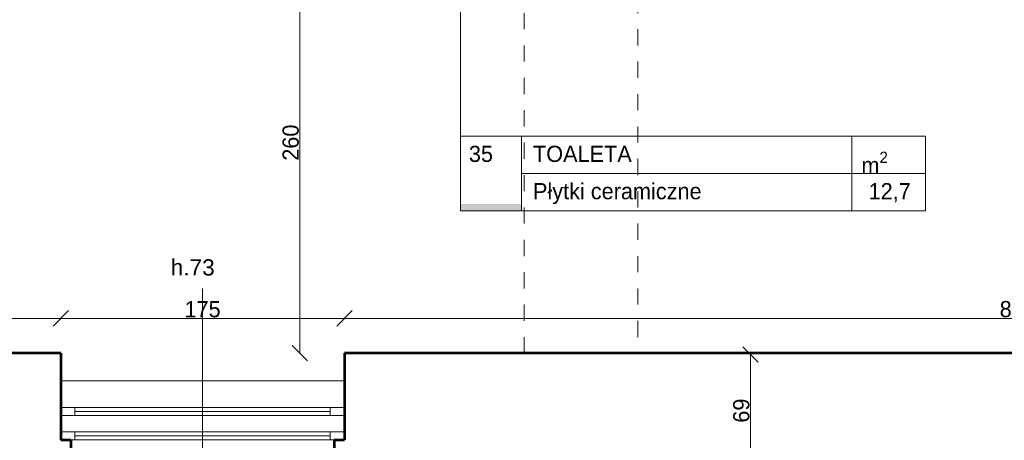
# Model space of a CAD drawing. Header units: inches. Extents: x -21887 to 84279, y -131485 to 67836.
# Tile 172 of 256: x -9333 to -3257, y 32893 to 35490. Entities that reach past the tile are written whole.
import ezdxf

# ---------------------------------------------------------------- set-up
doc = ezdxf.new("R2010")
doc.units = ezdxf.units.IN
doc.header["$MEASUREMENT"] = 0
doc.linetypes.add('Dashed copy', pattern=[200, 100, -100])
doc.layers.get('0').update_dxf_attribs({"lineweight": 13})
doc.layers.get('Defpoints').update_dxf_attribs({"lineweight": 13})
for name, color, linetype, lineweight in [('AI_MURY', 7, 'Continuous', 53), ('Dimensioning', 7, 'Continuous', 13), ('DRZWI', 7, 'Continuous', 13), ('OPISY TABELKI', 7, 'Continuous', 13), ('PODCIAGI', 7, 'Continuous', 13)]:
    doc.layers.add(name, color=color, linetype=linetype, lineweight=lineweight)
doc.styles.add('GENERATED_STYLE_7', font='txt')
doc.styles.add('GENERATED_STYLE_8', font='txt')
doc.styles.add('GENERATED_STYLE_9', font='txt')
doc.styles.add('Style-Courier New', font='txt')
doc.dimstyles.new('Dimstyle_4', dxfattribs={"dimtxt": 100, "dimasz": 95, "dimexe": 0, "dimexo": 0, "dimgap": 0.09, "dimtad": 1, "dimdec": 0, "dimlfac": 0.1, "dimzin": 0, "dimdsep": 46, "dimlunit": 5, "dimtxsty": 'GENERATED_STYLE_7', "dimblk": 'ARROWHEAD_6', "dimcen": 0.09, "dimclrd": 161, "dimclre": 161, "dimclrt": 7, "dimadec": 0, "dimazin": 0, "dimtfac": 1, "dimtdec": 0, "dimtmove": 0, "dimatfit": 3, "dimfxl": 0, "dimtolj": 1, "dimtzin": 0, "dimarcsym": 0})
doc.dimstyles.new('Dimstyle_5', dxfattribs={"dimtxt": 100, "dimasz": 95, "dimexe": 0.18, "dimexo": 0, "dimgap": 0.09, "dimtad": 1, "dimtih": 1, "dimtoh": 1, "dimdec": 0, "dimlfac": 0.1, "dimzin": 0, "dimdsep": 46, "dimlunit": 5, "dimtxsty": 'GENERATED_STYLE_7', "dimblk": 'ARROWHEAD_6', "dimcen": 0.09, "dimclrd": 161, "dimclre": 161, "dimclrt": 7, "dimadec": 0, "dimazin": 0, "dimtfac": 1, "dimtdec": 0, "dimtmove": 0, "dimatfit": 3, "dimfxl": 0, "dimtolj": 1, "dimtzin": 0, "dimarcsym": 0})

# ---------------------------------------------------------------- blocks, each defined once
blk = doc.blocks.new('ARROWHEAD_6')
at = {"color": 0, "linetype": 'Continuous'}
for p, q in [((0, 0), (-1, 0)), ((-0.5, -0.5), (0.5, 0.5))]:
    blk.add_line(p, q, dxfattribs=at)
blk = doc.blocks.new('*U119')
at = {"layer": 'Defpoints', "color": 0, "linetype": 'Continuous'}
for p in [(-5116.3, 33422.3), (-4823.6, 33422.3), (-5519.5, 32730.7)]:
    blk.add_point(p, dxfattribs=at)
at = {"layer": 'Dimensioning', "color": 161, "linetype": 'Continuous', "lineweight": -2}
for p, q in [((-4823.8, 33422.3), (-4823.6, 33422.3)), ((-4823.6, 32825.7), (-4823.6, 33327.3)), ((-4823.8, 32730.7), (-4823.6, 32730.7))]:
    blk.add_line(p, q, dxfattribs=at)
at = {"layer": 'Dimensioning', "color": 161, "linetype": 'Continuous', "lineweight": -2, "xscale": 95, "yscale": 95, "zscale": 95}
for p, rotation in [((-4823.6, 33422.3), 90), ((-4823.6, 32730.7), 270)]:
    blk.add_blockref('ARROWHEAD_6', p, dxfattribs=dict(at, rotation=rotation))
at = {"layer": 'Dimensioning', "color": 7, "linetype": 'Continuous', "insert": (-4879.9, 33076.5), "char_height": 100, "attachment_point": 5, "rotation": 90, "style": 'GENERATED_STYLE_7'}
blk.add_mtext('69', dxfattribs=at)
blk = doc.blocks.new('*D1795')
at = {"layer": 'Defpoints'}
for p in [(-5116.3, 33422.3), (-4823.6, 33422.3), (-4823.6, 33076.5), (-5519.5, 32730.7)]:
    blk.add_point(p, dxfattribs=at)
at = {"layer": 'Dimensioning', "color": 161, "linetype": 'Continuous'}
blk.add_blockref('*U119', (0, 0), dxfattribs=at)
blk = doc.blocks.new('*U121')
at = {"layer": 'Defpoints', "color": 0, "linetype": 'Continuous'}
for p in [(-7604.2, 36030.7), (-7387.4, 36030.7), (-7329.5, 33430.7)]:
    blk.add_point(p, dxfattribs=at)
at = {"layer": 'Dimensioning', "color": 161, "linetype": 'Continuous', "lineweight": -2}
for p, q in [((-7604, 36030.7), (-7604.2, 36030.7)), ((-7604.2, 33525.7), (-7604.2, 35935.7)), ((-7604, 33430.7), (-7604.2, 33430.7))]:
    blk.add_line(p, q, dxfattribs=at)
at = {"layer": 'Dimensioning', "color": 161, "linetype": 'Continuous', "lineweight": -2, "xscale": 95, "yscale": 95, "zscale": 95}
for p, rotation in [((-7604.2, 36030.7), 90), ((-7604.2, 33430.7), 270)]:
    blk.add_blockref('ARROWHEAD_6', p, dxfattribs=dict(at, rotation=rotation))
at = {"layer": 'Dimensioning', "color": 7, "linetype": 'Continuous', "insert": (-7660.5, 34730.7), "char_height": 100, "attachment_point": 5, "rotation": 90, "style": 'GENERATED_STYLE_7'}
blk.add_mtext('260', dxfattribs=at)
blk = doc.blocks.new('*D1797')
at = {"layer": 'Defpoints'}
for p in [(-7604.2, 36030.7), (-7387.4, 36030.7), (-7604.2, 34730.7), (-7329.5, 33430.7)]:
    blk.add_point(p, dxfattribs=at)
at = {"layer": 'Dimensioning', "color": 161, "linetype": 'Continuous'}
blk.add_blockref('*U121', (0, 0), dxfattribs=at)
blk = doc.blocks.new('*U1406')
at = {"layer": 'Defpoints', "color": 0, "linetype": 'Continuous'}
for p in [(-9079.5, 33646.1), (-9839.5, 33430.7), (-9079.5, 33430.7)]:
    blk.add_point(p, dxfattribs=at)
at = {"layer": 'Dimensioning', "color": 161, "linetype": 'Continuous', "lineweight": -2}
for p, q in [((-9839.5, 33646), (-9839.5, 33646.3)), ((-9744.5, 33646.1), (-9174.5, 33646.1)), ((-9079.5, 33646), (-9079.5, 33646.3))]:
    blk.add_line(p, q, dxfattribs=at)
at = {"layer": 'Dimensioning', "color": 161, "linetype": 'Continuous', "lineweight": -2, "xscale": 95, "yscale": 95, "zscale": 95, "rotation": 180}
blk.add_blockref('ARROWHEAD_6', (-9839.5, 33646.1), dxfattribs=at)
at = {"layer": 'Dimensioning', "color": 161, "linetype": 'Continuous', "lineweight": -2, "xscale": 95, "yscale": 95, "zscale": 95}
blk.add_blockref('ARROWHEAD_6', (-9079.5, 33646.1), dxfattribs=at)
at = {"layer": 'Dimensioning', "color": 7, "linetype": 'Continuous', "insert": (-9459.5, 33702.4), "char_height": 100, "attachment_point": 5, "style": 'GENERATED_STYLE_7'}
blk.add_mtext('76', dxfattribs=at)
blk = doc.blocks.new('*D2641')
at = {"layer": 'Defpoints'}
for p in [(-9459.5, 33646.1), (-9079.5, 33646.1), (-9839.5, 33430.7), (-9079.5, 33430.7)]:
    blk.add_point(p, dxfattribs=at)
at = {"layer": 'Dimensioning', "color": 161, "linetype": 'Continuous'}
blk.add_blockref('*U1406', (0, 0), dxfattribs=at)
blk = doc.blocks.new('*U1407')
at = {"layer": 'Defpoints', "color": 0, "linetype": 'Continuous'}
for p in [(-7329.5, 33646.1), (-9079.5, 33430.7), (-7329.5, 33430.7)]:
    blk.add_point(p, dxfattribs=at)
at = {"layer": 'Dimensioning', "color": 161, "linetype": 'Continuous', "lineweight": -2}
for p, q in [((-9079.5, 33646), (-9079.5, 33646.3)), ((-8984.5, 33646.1), (-7424.5, 33646.1)), ((-7329.5, 33646), (-7329.5, 33646.3))]:
    blk.add_line(p, q, dxfattribs=at)
at = {"layer": 'Dimensioning', "color": 161, "linetype": 'Continuous', "lineweight": -2, "xscale": 95, "yscale": 95, "zscale": 95, "rotation": 180}
blk.add_blockref('ARROWHEAD_6', (-9079.5, 33646.1), dxfattribs=at)
at = {"layer": 'Dimensioning', "color": 161, "linetype": 'Continuous', "lineweight": -2, "xscale": 95, "yscale": 95, "zscale": 95}
blk.add_blockref('ARROWHEAD_6', (-7329.5, 33646.1), dxfattribs=at)
at = {"layer": 'Dimensioning', "color": 7, "linetype": 'Continuous', "insert": (-8204.5, 33701.9), "char_height": 100, "attachment_point": 5, "style": 'GENERATED_STYLE_7'}
blk.add_mtext('175', dxfattribs=at)
blk = doc.blocks.new('*D2642')
at = {"layer": 'Defpoints'}
for p in [(-8204.5, 33646.1), (-7329.5, 33646.1), (-9079.5, 33430.7), (-7329.5, 33430.7)]:
    blk.add_point(p, dxfattribs=at)
at = {"layer": 'Dimensioning', "color": 161, "linetype": 'Continuous'}
blk.add_blockref('*U1407', (0, 0), dxfattribs=at)
blk = doc.blocks.new('*U1408')
at = {"layer": 'Defpoints', "color": 0, "linetype": 'Continuous'}
for p in [(980.5, 33646.1), (-7329.5, 33430.7), (980.5, 33430.7)]:
    blk.add_point(p, dxfattribs=at)
at = {"layer": 'Dimensioning', "color": 161, "linetype": 'Continuous', "lineweight": -2}
for p, q in [((-7329.5, 33646), (-7329.5, 33646.3)), ((-7234.5, 33646.1), (885.5, 33646.1)), ((980.5, 33646), (980.5, 33646.3))]:
    blk.add_line(p, q, dxfattribs=at)
at = {"layer": 'Dimensioning', "color": 161, "linetype": 'Continuous', "lineweight": -2, "xscale": 95, "yscale": 95, "zscale": 95, "rotation": 180}
blk.add_blockref('ARROWHEAD_6', (-7329.5, 33646.1), dxfattribs=at)
at = {"layer": 'Dimensioning', "color": 161, "linetype": 'Continuous', "lineweight": -2, "xscale": 95, "yscale": 95, "zscale": 95}
blk.add_blockref('ARROWHEAD_6', (980.5, 33646.1), dxfattribs=at)
at = {"layer": 'Dimensioning', "color": 7, "linetype": 'Continuous', "insert": (-3174.5, 33702.4), "char_height": 100, "attachment_point": 5, "style": 'GENERATED_STYLE_7'}
blk.add_mtext('831', dxfattribs=at)
blk = doc.blocks.new('*D2643')
at = {"layer": 'Defpoints'}
for p in [(-3174.5, 33646.1), (980.5, 33646.1), (-7329.5, 33430.7), (980.5, 33430.7)]:
    blk.add_point(p, dxfattribs=at)
at = {"layer": 'Dimensioning', "color": 161, "linetype": 'Continuous'}
blk.add_blockref('*U1408', (0, 0), dxfattribs=at)

msp = doc.modelspace()

# ---------------------------------------------------------------- hatches: boundary and pattern name
at = {"layer": 'OPISY TABELKI', "extrusion": (0, 0, -1)}
msp.add_hatch(color=7, dxfattribs=at).paths.add_polyline_path([(6237.4, 34310.3), (6237.4, 34352.4), (6613.8, 34352.4), (6613.8, 34310.3)], flags=16)

# ---------------------------------------------------------------- linework, layer by layer
at = {"layer": 'AI_MURY', "color": 7, "linetype": 'Continuous'}
for p, q in [((-9079.5, 33430.7), (-9839.5, 33430.7)), ((-9079.5, 33430.7), (-9079.5, 32895.7)), ((980.5, 33430.7), (-7329.5, 33430.7)), ((-7329.5, 33430.7), (-7329.5, 32895.7)), ((-9079.5, 32895.7), (-9017, 32895.7)), ((-9017, 32895.7), (-9017, 32730.7)), ((-7392, 32895.7), (-7329.5, 32895.7)), ((-7392, 32895.7), (-7392, 32730.7))]:
    msp.add_line(p, q, dxfattribs=at)
at = {"layer": 'DRZWI', "color": 220, "linetype": 'Continuous'}
for p, q in [((-8204.5, 31980.3), (-8204.5, 33831.1)), ((-8992, 33095.7), (-9079.5, 33095.7)), ((-8992, 33095.7), (-8992, 33045.7)), ((-8992, 33095.7), (-7417, 33095.7)), ((-8992, 33070.7), (-7417, 33070.7)), ((-7417, 33095.7), (-7329.5, 33095.7)), ((-7417, 33095.7), (-7417, 33045.7)), ((-8992, 33045.7), (-9079.5, 33045.7)), ((-8992, 33045.7), (-7417, 33045.7)), ((-7417, 33045.7), (-7329.5, 33045.7)), ((-8992, 32945.7), (-9079.5, 32945.7)), ((-8992, 32945.7), (-8992, 32895.7)), ((-8992, 32945.7), (-7417, 32945.7)), ((-7417, 32945.7), (-7329.5, 32945.7)), ((-7417, 32945.7), (-7417, 32895.7)), ((-8992, 32895.7), (-9017, 32895.7)), ((-8992, 32920.7), (-7417, 32920.7)), ((-8992, 32895.7), (-7417, 32895.7)), ((-7417, 32895.7), (-7392, 32895.7))]:
    msp.add_line(p, q, dxfattribs=at)
at = {"layer": 'DRZWI', "color": 251, "linetype": 'Continuous'}
msp.add_line((-9079.5, 33260.7), (-7329.5, 33260.7), dxfattribs=at)
at = {"layer": 'OPISY TABELKI', "color": 7, "linetype": 'Continuous'}
for p, q in [((-6613.8, 36926.1), (-6613.8, 34310.3)), ((-6613.8, 34771), (-3744.1, 34771)), ((-6237.4, 34771), (-6237.4, 34310.3)), ((-4198.1, 34771), (-4198.1, 34310.3)), ((-3744.1, 34771), (-3744.1, 34310.3)), ((-6237.4, 34540.7), (-3744.1, 34540.7)), ((-6613.8, 34310.3), (-3744.1, 34310.3))]:
    msp.add_line(p, q, dxfattribs=at)
at = {"layer": 'PODCIAGI', "color": 7, "linetype": 'Dashed copy'}
for p, q in [((-6219.5, 33430.7), (-6219.5, 36030.7)), ((-5519.5, 36030.7), (-5519.5, 33430.7))]:
    msp.add_line(p, q, dxfattribs=at)

# ---------------------------------------------------------------- texts
at = {"layer": 'DRZWI', "color": 220, "insert": (-8401.2, 34010.7), "char_height": 100, "width": 460.863, "attachment_point": 1, "style": 'GENERATED_STYLE_7'}
msp.add_mtext('\\fArial|b0|i0|c238|p39;h.73', dxfattribs=at)
at = {"layer": 'OPISY TABELKI', "color": 7, "char_height": 100, "attachment_point": 1}
for s, insert, width, style in [('35', (-6561.1, 34711.6), 323.775, 'GENERATED_STYLE_8'), ('TOALETA   ', (-6165.5, 34711.6), 2409.415, 'GENERATED_STYLE_9'), ('\\A1;m\\H70.000000;\\S2^  ;', (-4139.2, 34674.9), 323.775, 'GENERATED_STYLE_9'), ('Płytki ceramiczne  ', (-6165.5, 34481.2), 2409.415, 'GENERATED_STYLE_9'), ('  12,7           ', (-4169, 34481.2), 424.969, 'GENERATED_STYLE_9')]:
    msp.add_mtext(s, dxfattribs=dict(at, insert=insert, width=width, style=style))

# ---------------------------------------------------------------- dimensions: what is measured, and where the dimension line sits
at = {"layer": 'Dimensioning', "color": 161, "linetype": 'Continuous'}
for base, p1, p2, picture, middle in [((-7604.2, 36030.7), (-7329.5, 33430.7), (-7387.4, 36030.7), '*D1797', (-7604.2, 34730.7)), ((-4823.6, 33422.3), (-5519.5, 32730.7), (-5116.3, 33422.3), '*D1795', (-4823.6, 33076.5))]:
    dim = msp.add_linear_dim(base=base, p1=p1, p2=p2, angle=90, dimstyle='Dimstyle_4', override={"dimtxsty": 'Style-Courier New', "dimclrd": 0, "dimclre": 161, "dimlwe": 0}, dxfattribs=at)
    dim.commit()
    dim.dimension.update_dxf_attribs({"geometry": picture, "text_midpoint": middle, "dimtype": 128})
for base, p1, p2, picture, middle in [((-9079.5, 33646.1), (-9839.5, 33430.7), (-9079.5, 33430.7), '*D2641', (-9459.5, 33646.1)), ((-7329.5, 33646.1), (-9079.5, 33430.7), (-7329.5, 33430.7), '*D2642', (-8204.5, 33646.1)), ((980.5, 33646.1), (-7329.5, 33430.7), (980.5, 33430.7), '*D2643', (-3174.5, 33646.1))]:
    dim = msp.add_linear_dim(base=base, p1=p1, p2=p2, dimstyle='Dimstyle_5', override={"dimtxsty": 'Style-Courier New', "dimclrd": 0, "dimclre": 161, "dimlwe": 0}, dxfattribs=at)
    dim.commit()
    dim.dimension.update_dxf_attribs({"geometry": picture, "text_midpoint": middle, "dimtype": 128})

doc.saveas('drawing.dxf')
